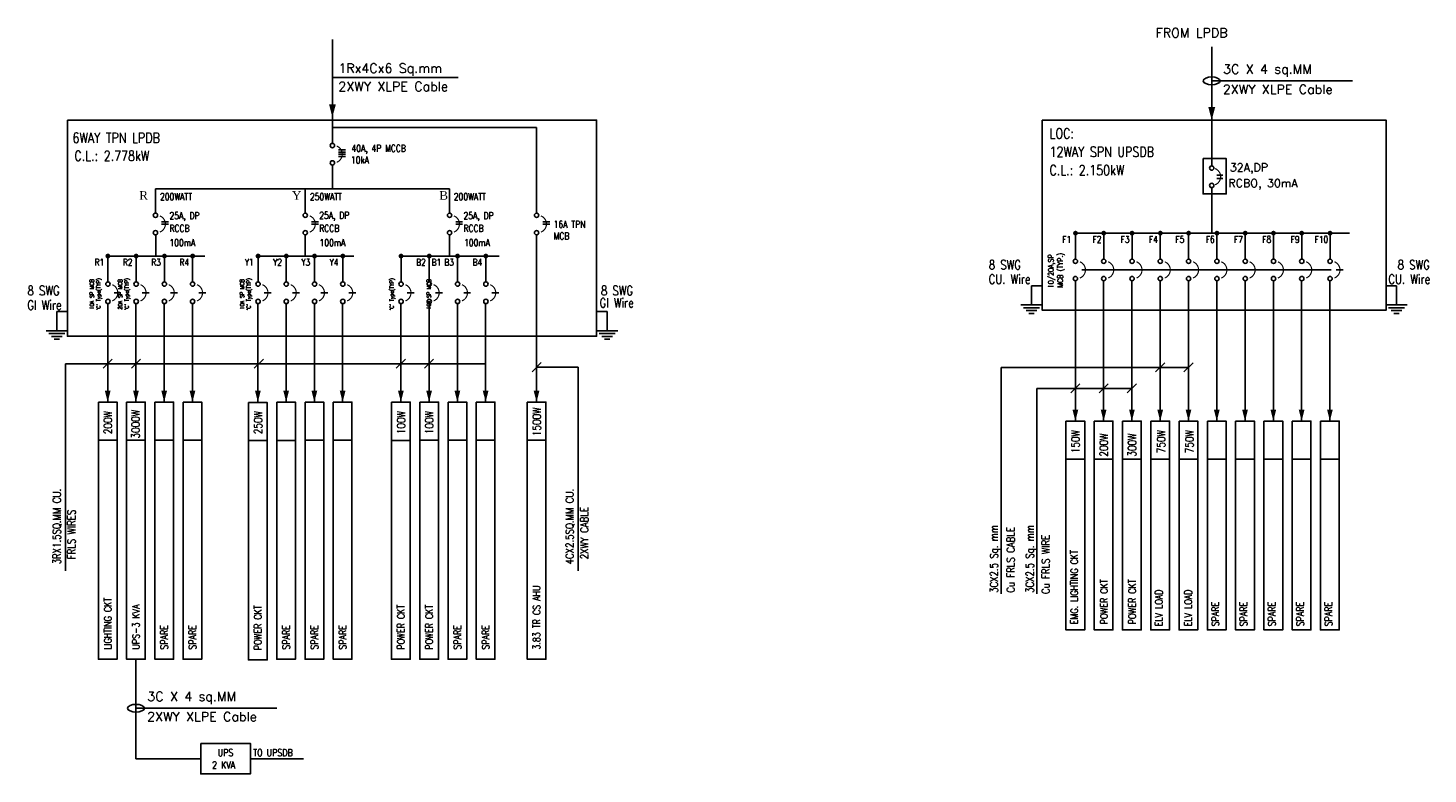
# Model space of a CAD drawing. Header units: millimetres. Extents: x 5491 to 7064, y -905 to 1700.
# Tile 9 of 18: x 5579 to 7064, y 61 to 852. Entities that reach past the tile are written whole.
import ezdxf

# ---------------------------------------------------------------- set-up
doc = ezdxf.new("R2010")
doc.units = ezdxf.units.MM
doc.layers.add('SLD', color=7, linetype='Continuous')
doc.styles.add('1$0$ROMANS', font='ROMANS.shx', dxfattribs={"height": 2})
doc.styles.add('DUT', font='dutcheb.ttf')
doc.styles.add('ROMANC', font='romanc', dxfattribs={"height": 0.385174})

msp = doc.modelspace()

# ---------------------------------------------------------------- linework, layer by layer
at = {"layer": 'SLD'}
for p, q in [((5901.6, 729.9), (5901.6, 840.1)), ((6834.3, 796.2, 0), (6834.3, 832.3, 0)), ((5901.6, 799.6, 0), (6035.2, 799.6, 0)), ((6834.3, 796.2, 0), (6983.6, 796.2, 0)), ((6118.2, 746.8), (5901.6, 746.8)), ((6118.2, 655.9), (6118.2, 746.8)), ((6834.3, 754.5, 0), (6834.3, 705.8, 0)), ((5908.1, 723), (5915.5, 723)), ((5908.1, 720.7), (5915.5, 720.7)), ((5908.1, 718.4), (5915.5, 718.4)), ((5908.1, 716.1), (5915.5, 716.1)), ((5901.6, 706.9), (5901.6, 681.5)), ((6834.3, 706, 0), (6834.3, 705.8, 0)), ((6834.3, 706, 0), (6834.3, 705.8, 0)), ((6839.9, 696, 0), (6846, 696, 0)), ((6839.9, 692.6, 0), (6846, 692.6, 0)), ((5714, 681.5), (6025.9, 681.5)), ((5714, 655.9), (5714, 681.5)), ((5714, 655.9), (5714, 681.5)), ((5872.9, 655.9), (5872.9, 681.5)), ((5872.9, 655.9), (5872.9, 681.5)), ((6025.9, 655.9), (6025.9, 681.5)), ((6025.9, 655.9), (6025.9, 681.5)), ((6118.2, 655.9), (6118.2, 681.5)), ((6834.6, 634.6, 0), (6834.6, 682.9, 0)), ((5720.5, 646.6), (5727.9, 646.6)), ((5720.5, 644.3), (5727.9, 644.3)), ((5879.5, 646.6), (5886.9, 646.6)), ((5879.5, 644.3), (5886.9, 644.3)), ((6032.4, 646.6), (6039.8, 646.6)), ((6032.4, 644.3), (6039.8, 644.3)), ((6124.8, 646.6), (6132.2, 646.6)), ((6124.8, 644.3), (6132.2, 644.3)), ((5714.3, 610.3), (5714.3, 632.8)), ((5872.9, 610.3), (5872.9, 632.8)), ((6025.9, 610.3), (6025.9, 632.8)), ((6118.2, 632.8), (6118.2, 455.4)), ((6696.4, 595.6, 0), (6703.8, 595.6, 0)), ((6726.4, 595.6, 0), (6733.8, 595.6, 0)), ((6756.4, 595.6, 0), (6763.8, 595.6, 0)), ((6786.4, 595.6, 0), (6793.8, 595.6, 0)), ((6786.4, 595.6, 0), (6793.8, 595.6, 0)), ((6816.4, 595.6, 0), (6823.8, 595.6, 0)), ((6816.4, 595.6, 0), (6823.8, 595.6, 0)), ((6846.4, 595.6, 0), (6853.8, 595.6, 0)), ((6876.4, 595.6, 0), (6883.8, 595.6, 0)), ((6906.4, 595.6, 0), (6913.8, 595.6, 0)), ((6936.4, 595.6, 0), (6943.8, 595.6, 0)), ((6966.4, 595.6, 0), (6973.8, 595.6, 0)), ((5670, 571.3), (5677.4, 571.3)), ((5700, 571.3), (5707.4, 571.3)), ((5730, 571.3), (5737.4, 571.3)), ((5759.9, 571.3), (5767.3, 571.3)), ((5759.9, 571.3), (5767.3, 571.3)), ((5829.3, 571.3), (5836.7, 571.3)), ((5829.3, 571.3), (5836.7, 571.3)), ((5859.3, 571.3), (5866.7, 571.3)), ((5889.3, 571.3), (5896.7, 571.3)), ((5919.2, 571.3), (5926.6, 571.3)), ((5981, 571.3), (5988.4, 571.3)), ((5981, 571.3), (5988.4, 571.3)), ((6011, 571.3), (6018.4, 571.3)), ((6040.9, 571.3), (6048.3, 571.3)), ((6070.9, 571.3), (6078.3, 571.3)), ((6118.2, 492.4), (6162.5, 492.4)), ((5653.4, 414.9), (5673.2, 414.9, 0)), ((5683.3, 414.9), (5703.2, 414.9, 0)), ((5713.3, 414.9), (5733.2, 414.9, 0)), ((5743.3, 414.9), (5763.1, 414.9, 0)), ((5812.6, 414.4), (5832.5, 414.4, 0)), ((5842.6, 414.4), (5862.5, 414.4, 0)), ((5872.6, 414.9), (5892.5, 414.9, 0)), ((5902.6, 414.9), (5922.4, 414.9, 0)), ((5964.3, 414.4), (5984.2, 414.4, 0)), ((5994.3, 414.9), (6014.2, 414.9, 0)), ((6024.3, 414.9), (6044.1, 414.9, 0)), ((6054.2, 414.9), (6074.1, 414.9, 0)), ((6108.3, 414.9), (6128.2, 414.9, 0)), ((6679.7, 394.8, 0), (6699.6, 394.8, 0)), ((6709.7, 394.8, 0), (6729.6, 394.8, 0)), ((6739.7, 394.8, 0), (6759.6, 394.8, 0)), ((6769.7, 394.8, 0), (6789.6, 394.8, 0)), ((6799.7, 394.8, 0), (6819.6, 394.8, 0)), ((6829.7, 394.8, 0), (6849.6, 394.8, 0)), ((6859.7, 394.8, 0), (6879.6, 394.8, 0)), ((6889.7, 394.8, 0), (6909.6, 394.8, 0)), ((6919.7, 394.8, 0), (6939.6, 394.8, 0)), ((6949.7, 394.8, 0), (6969.6, 394.8, 0)), ((5693.3, 182.4), (5693.3, 76.9)), ((5693.3, 130.5), (5842.6, 130.5)), ((5762, 76.9), (5693.3, 76.9)), ((5814.6, 76.9), (5871, 76.9))]:
    msp.add_line(p, q, dxfattribs=at)
at = {"layer": 'SLD', "color": 7, "linetype": 'Continuous'}
for p, q in [((6689.8, 607.1, 0), (6689.8, 634.6, 0)), ((6719.8, 607.1, 0), (6719.8, 634.6, 0)), ((6749.8, 607.1, 0), (6749.8, 634.6, 0)), ((6779.8, 607.1, 0), (6779.8, 634.6, 0)), ((6809.8, 607.1, 0), (6809.8, 634.6, 0)), ((6839.9, 607.1, 0), (6839.9, 634.6, 0)), ((6869.9, 607.1, 0), (6869.9, 634.6, 0)), ((6899.9, 607.1, 0), (6899.9, 634.6, 0)), ((6929.9, 607.1, 0), (6929.9, 634.6, 0)), ((6959.9, 607.1, 0), (6959.9, 634.6, 0)), ((5663.5, 582.9), (5663.5, 610.3)), ((5693.5, 582.9), (5693.5, 610.3)), ((5723.4, 582.9), (5723.4, 610.3)), ((5753.4, 582.9), (5753.4, 610.3)), ((5822.8, 582.9), (5822.8, 610.3)), ((5852.7, 582.9), (5852.7, 610.3)), ((5882.7, 582.9), (5882.7, 610.3)), ((5912.7, 582.9), (5912.7, 610.3)), ((5974.5, 582.9), (5974.5, 610.3)), ((6004.4, 582.9), (6004.4, 610.3)), ((6034.4, 582.9), (6034.4, 610.3)), ((6064.4, 582.9), (6064.4, 610.3)), ((6689.7, 584.1, 0), (6689.7, 435.2, 0)), ((6719.7, 584.1, 0), (6719.7, 435.2, 0)), ((6749.7, 584.1, 0), (6749.7, 435.2, 0)), ((6779.7, 584.1, 0), (6779.7, 435.2, 0)), ((6809.7, 584.1, 0), (6809.7, 435.2, 0)), ((6839.7, 584.1, 0), (6839.7, 435.2, 0)), ((6869.7, 584.1, 0), (6869.7, 435.2, 0)), ((6899.7, 584.1, 0), (6899.7, 435.2, 0)), ((6929.7, 584.1, 0), (6929.7, 435.2, 0)), ((6959.7, 584.1, 0), (6959.7, 435.2, 0)), ((5663.3, 559.8), (5663.3, 455.4)), ((5693.3, 559.8), (5693.3, 455.4)), ((5723.2, 559.8), (5723.2, 455.4)), ((5753.2, 559.8), (5753.2, 455.4)), ((5822.6, 559.8), (5822.6, 455.4)), ((5852.6, 559.8), (5852.6, 455.4)), ((5882.5, 559.8), (5882.5, 455.4)), ((5912.5, 559.8), (5912.5, 455.4)), ((5974.3, 559.8), (5974.3, 455.4)), ((6004.2, 559.8), (6004.2, 455.4)), ((6034.2, 559.8), (6034.2, 455.4)), ((6064.2, 559.8), (6064.2, 455.4))]:
    msp.add_line(p, q, dxfattribs=at)
at = {"layer": 'SLD', "color": 3}
for p, q in [((6654.5, 578.7, 0), (6643.2, 578.7, 0)), ((6643.2, 578.7, 0), (6643.2, 558.5, 0)), ((7019.2, 578.7, 0), (7030.5, 578.7, 0)), ((7030.5, 578.7, 0), (7030.4, 558.5, 0)), ((5620.6, 551.3, 0), (5609.3, 551.3, 0)), ((5609.3, 551.3, 0), (5609.3, 531, 0)), ((6181.9, 551.3, 0), (6193.2, 551.3, 0)), ((6193.2, 551.3, 0), (6193.2, 531, 0)), ((6654.5, 558.5, 0), (6631.9, 558.4, 0)), ((6651.7, 555.5, 0), (6634.8, 555.4, 0)), ((6648.9, 552.4, 0), (6637.6, 552.4, 0)), ((7019.1, 558.5, 0), (7041.7, 558.4, 0)), ((7022, 555.5, 0), (7038.9, 555.4, 0)), ((7024.8, 552.4, 0), (7036.1, 552.4, 0)), ((6646.1, 549.4, 0), (6640.4, 549.4, 0)), ((7027.6, 549.4, 0), (7033.3, 549.4, 0)), ((5620.6, 531.1, 0), (5598, 531, 0)), ((5617.8, 528, 0), (5600.9, 528, 0)), ((5615, 525, 0), (5603.7, 525, 0)), ((5612.2, 522, 0), (5606.5, 522, 0)), ((6181.9, 531.1, 0), (6204.5, 531, 0)), ((6184.7, 528, 0), (6201.6, 528, 0)), ((6187.5, 525, 0), (6198.8, 525, 0)), ((6190.3, 522, 0), (6196, 522, 0))]:
    msp.add_line(p, q, dxfattribs=at)
at = {"layer": 'SLD', "linetype": 'Continuous', "ltscale": 0.5}
for p, q in [((5618.4, 496), (5618.4, 276.3)), ((5618.4, 496), (6064.2, 496)), ((6162.5, 492.4), (6162.5, 276.3)), ((6610.9, 492.1, 0), (6610.9, 251.7, 0)), ((6610.9, 492.1, 0), (6809.7, 492.1, 0)), ((6649, 469.8, 0), (6649, 251.7, 0)), ((6649, 469.8, 0), (6749.7, 469.8, 0))]:
    msp.add_line(p, q, dxfattribs=at)
at = {"layer": 'SLD', "linetype": 'Continuous'}
for p, q in [((5668.1, 500.8), (5658.5, 491.2)), ((5698.1, 500.8), (5688.5, 491.2)), ((5828.5, 500.8), (5818.8, 491.2)), ((5979.1, 500.8), (5969.4, 491.2)), ((6009, 500.8), (5999.4, 491.2)), ((6123, 497.3), (6113.4, 487.6)), ((6784.5, 496.9, 0), (6774.8, 487.3, 0)), ((6814.5, 496.9, 0), (6804.8, 487.3, 0)), ((6694.5, 474.6, 0), (6684.8, 465, 0)), ((6724.5, 474.6, 0), (6714.8, 465, 0)), ((6754.5, 474.6, 0), (6744.8, 465, 0))]:
    msp.add_line(p, q, dxfattribs=at)
at = {"layer": 'SLD', "elevation": 0}
msp.add_lwpolyline([(6834.3, 754.5), (6834.3, 796.2)], dxfattribs=at)
for points in [[(5901.6, 757.6, 0, 7.27, 0), (5901.7, 771.4, 7.27, 7.27, 0)], [(6834.3, 754.5, 0, 7.27, 0), (6834.4, 768.4, 7.27, 7.27, 0)]]:
    msp.add_lwpolyline(points, format="xyseb", dxfattribs=at)
at = {"layer": 'SLD', "color": 114, "ltscale": 25, "true_color": 0x139b48, "elevation": 0}
for points in [[(5620.6, 754.5), (6181.9, 754.5), (6181.9, 525.2), (5620.6, 525.2)], [(6654.5, 754.5), (7019.2, 754.5), (7019.2, 552.7), (6654.5, 552.7)]]:
    msp.add_lwpolyline(points, close=True, dxfattribs=at)
at = {"layer": 'SLD', "const_width": 1.23}
for points in [[(5906.2, 727, -0.685402), (5906.2, 709.8)], [(5718.6, 652.9, -0.685402), (5718.6, 635.7)], [(5877.6, 652.9, -0.685402), (5877.6, 635.7)], [(6030.5, 652.9, -0.685402), (6030.5, 635.7)], [(6122.8, 652.9, -0.685402), (6122.8, 635.7)], [(5668.1, 579.9, -0.685402), (5668.1, 562.7)], [(5698.1, 579.9, -0.685402), (5698.1, 562.7)], [(5728, 579.9, -0.685402), (5728, 562.7)], [(5758, 579.9, -0.685402), (5758, 562.7)], [(5758, 579.9, -0.685402), (5758, 562.7)], [(5827.4, 579.9, -0.685402), (5827.4, 562.7)], [(5857.4, 579.9, -0.685402), (5857.4, 562.7)], [(5887.3, 579.9, -0.685402), (5887.3, 562.7)], [(5917.3, 579.9, -0.685402), (5917.3, 562.7)], [(5979.1, 579.9, -0.685402), (5979.1, 562.7)], [(6009, 579.9, -0.685402), (6009, 562.7)], [(6039, 579.9, -0.685402), (6039, 562.7)], [(6069, 579.9, -0.685402), (6069, 562.7)]]:
    msp.add_lwpolyline(points, format="xyb", dxfattribs=at)
at = {"layer": 'SLD', "elevation": 0}
for points in [[(6825.1, 713.7), (6849.7, 713.7), (6849.7, 676.2), (6825.1, 676.2)], [(6679.7, 435.2), (6699.6, 435.2), (6699.6, 213.6), (6679.7, 213.6)], [(6709.7, 435.2), (6729.6, 435.2), (6729.6, 213.6), (6709.7, 213.6)], [(6739.7, 435.2), (6759.6, 435.2), (6759.6, 213.6), (6739.7, 213.6)], [(6769.7, 435.2), (6789.6, 435.2), (6789.6, 213.6), (6769.7, 213.6)], [(6799.7, 435.2), (6819.6, 435.2), (6819.6, 213.6), (6799.7, 213.6)], [(6829.7, 435.2), (6849.6, 435.2), (6849.6, 213.6), (6829.7, 213.6)], [(6859.7, 435.2), (6879.6, 435.2), (6879.6, 213.6), (6859.7, 213.6)], [(6889.7, 435.2), (6909.6, 435.2), (6909.6, 213.6), (6889.7, 213.6)], [(6919.7, 435.2), (6939.6, 435.2), (6939.6, 213.6), (6919.7, 213.6)], [(6949.7, 435.2), (6969.6, 435.2), (6969.6, 213.6), (6949.7, 213.6)]]:
    msp.add_lwpolyline(points, close=True, dxfattribs=at)
at = {"layer": 'SLD', "const_width": 1.23, "elevation": 0}
for points in [[(6837.9, 703.1, -0.685402), (6837.9, 685.9)], [(6694.5, 604.2, -0.685402), (6694.5, 587)], [(6724.5, 604.2, -0.685402), (6724.5, 587)], [(6754.5, 604.2, -0.685402), (6754.5, 587)], [(6784.5, 604.2, -0.685402), (6784.5, 587)], [(6784.5, 604.2, -0.685402), (6784.5, 587)], [(6814.5, 604.2, -0.685402), (6814.5, 587)], [(6814.5, 604.2, -0.685402), (6814.5, 587)], [(6844.5, 604.2, -0.685402), (6844.5, 587)], [(6874.5, 604.2, -0.685402), (6874.5, 587)], [(6904.5, 604.2, -0.685402), (6904.5, 587)], [(6934.5, 604.2, -0.685402), (6934.5, 587)], [(6964.5, 604.2, -0.685402), (6964.5, 587)]]:
    msp.add_lwpolyline(points, format="xyb", dxfattribs=at)
at = {"layer": 'SLD', "color": 9, "linetype": 'Continuous', "const_width": 2.55, "elevation": 0}
for points in [[(6688.6, 634.6, -1), (6691.1, 634.6, -1)], [(6718.6, 634.6, -1), (6721.1, 634.6, -1)], [(6748.6, 634.6, -1), (6751.1, 634.6, -1)], [(6778.6, 634.6, -1), (6781.1, 634.6, -1)], [(6808.6, 634.6, -1), (6811.1, 634.6, -1)], [(6838.6, 634.6, -1), (6841.1, 634.6, -1)], [(6868.6, 634.6, -1), (6871.1, 634.6, -1)], [(6898.6, 634.6, -1), (6901.1, 634.6, -1)], [(6928.6, 634.6, -1), (6931.1, 634.6, -1)], [(6958.6, 634.6, -1), (6961.1, 634.6, -1)]]:
    msp.add_lwpolyline(points, format="xyb", close=True, dxfattribs=at)
at = {"layer": 'SLD', "color": 6, "ltscale": 2, "const_width": 1.82, "elevation": 0}
msp.add_lwpolyline([(6980.7, 634.6), (6688.6, 634.6)], dxfattribs=at)
at = {"layer": 'SLD', "color": 9, "linetype": 'Continuous', "const_width": 2.55}
for points in [[(5662.2, 610.3, -1), (5664.8, 610.3, -1)], [(5692.2, 610.3, -1), (5694.7, 610.3, -1)], [(5722.2, 610.3, -1), (5724.7, 610.3, -1)], [(5752.1, 610.3, -1), (5754.7, 610.3, -1)], [(5821.5, 610.3, -1), (5824.1, 610.3, -1)], [(5851.5, 610.3, -1), (5854, 610.3, -1)], [(5881.4, 610.3, -1), (5884, 610.3, -1)], [(5911.4, 610.3, -1), (5914, 610.3, -1)], [(5973.2, 610.3, -1), (5975.7, 610.3, -1)], [(6003.1, 610.3, -1), (6005.7, 610.3, -1)], [(6033.1, 610.3, -1), (6035.7, 610.3, -1)], [(6063.1, 610.3, -1), (6065.6, 610.3, -1)]]:
    msp.add_lwpolyline(points, format="xyb", close=True, dxfattribs=at)
at = {"layer": 'SLD', "color": 6, "ltscale": 2, "const_width": 1.82}
for points in [[(5766.4, 610.3), (5662.2, 610.3)], [(5924.4, 610.3), (5821.5, 610.3)], [(6078.6, 610.3), (5973.2, 610.3)]]:
    msp.add_lwpolyline(points, dxfattribs=at)
at = {"layer": 'SLD', "color": 7, "linetype": 'ByBlock', "ltscale": 40, "elevation": 0}
msp.add_lwpolyline([(6703.8, 595.6), (6961.1, 595.6)], dxfattribs=at)
at = {"layer": 'SLD', "color": 9, "linetype": 'Continuous'}
for points in [[(5663.3, 455.4, 0, 6.13, 0), (5663.3, 467.5, 6.13, 6.13, 0)], [(5693.3, 455.4, 0, 6.13, 0), (5693.3, 467.5, 6.13, 6.13, 0)], [(5723.2, 455.4, 0, 6.13, 0), (5723.2, 467.5, 6.13, 6.13, 0)], [(5753.2, 455.4, 0, 6.13, 0), (5753.2, 467.5, 6.13, 6.13, 0)], [(5822.6, 455.4, 0, 6.13, 0), (5822.6, 467.5, 6.13, 6.13, 0)], [(5852.6, 455.4, 0, 6.13, 0), (5852.6, 467.5, 6.13, 6.13, 0)], [(5882.5, 455.4, 0, 6.13, 0), (5882.5, 467.5, 6.13, 6.13, 0)], [(5912.5, 455.4, 0, 6.13, 0), (5912.5, 467.5, 6.13, 6.13, 0)], [(5974.3, 455.4, 0, 6.13, 0), (5974.3, 467.5, 6.13, 6.13, 0)], [(6004.2, 455.4, 0, 6.13, 0), (6004.2, 467.5, 6.13, 6.13, 0)], [(6034.2, 455.4, 0, 6.13, 0), (6034.2, 467.5, 6.13, 6.13, 0)], [(6064.2, 455.4, 0, 6.13, 0), (6064.2, 467.5, 6.13, 6.13, 0)], [(6118.2, 455.4, 0, 6.13, 0), (6118.2, 467.5, 6.13, 6.13, 0)]]:
    msp.add_lwpolyline(points, format="xyseb", dxfattribs=at)
at = {"layer": 'SLD', "linetype": 'Continuous', "ltscale": 0.5}
for points in [[(5653.4, 455.4), (5673.2, 455.4), (5673.2, 182.4), (5653.4, 182.4)], [(5683.3, 455.4), (5703.2, 455.4), (5703.2, 182.4), (5683.3, 182.4)], [(5713.3, 455.4), (5733.2, 455.4), (5733.2, 182.4), (5713.3, 182.4)]]:
    msp.add_lwpolyline(points, close=True, dxfattribs=at)
at = {"layer": 'SLD'}
for points in [[(5743.3, 455.4), (5763.1, 455.4), (5763.1, 182.4), (5743.3, 182.4)], [(5812.6, 454.8), (5832.5, 454.8), (5832.5, 181.8), (5812.6, 181.8)], [(5842.6, 455.4), (5862.5, 455.4), (5862.5, 182.4), (5842.6, 182.4)], [(5872.6, 455.4), (5892.5, 455.4), (5892.5, 182.4), (5872.6, 182.4)], [(5902.6, 455.4), (5922.4, 455.4), (5922.4, 182.4), (5902.6, 182.4)], [(5964.3, 455.4), (5984.2, 455.4), (5984.2, 182.4), (5964.3, 182.4)], [(5994.3, 455.4), (6014.2, 455.4), (6014.2, 182.4), (5994.3, 182.4)], [(6024.3, 455.4), (6044.1, 455.4), (6044.1, 182.4), (6024.3, 182.4)], [(6054.2, 455.4), (6074.1, 455.4), (6074.1, 182.4), (6054.2, 182.4)], [(6108.3, 455.4), (6128.2, 455.4), (6128.2, 182.4), (6108.3, 182.4)], [(5762, 93.1), (5814.6, 93.1), (5814.6, 60.7), (5762, 60.7)]]:
    msp.add_lwpolyline(points, close=True, dxfattribs=at)
at = {"layer": 'SLD', "color": 9, "linetype": 'Continuous', "elevation": 0}
for points in [[(6689.7, 435.2, 0, 6.13, 0), (6689.7, 447.4, 6.13, 6.13, 0)], [(6719.7, 435.2, 0, 6.13, 0), (6719.7, 447.4, 6.13, 6.13, 0)], [(6749.7, 435.2, 0, 6.13, 0), (6749.7, 447.4, 6.13, 6.13, 0)], [(6779.7, 435.2, 0, 6.13, 0), (6779.7, 447.4, 6.13, 6.13, 0)], [(6809.7, 435.2, 0, 6.13, 0), (6809.7, 447.4, 6.13, 6.13, 0)], [(6839.7, 435.2, 0, 6.13, 0), (6839.7, 447.4, 6.13, 6.13, 0)], [(6869.7, 435.2, 0, 6.13, 0), (6869.7, 447.4, 6.13, 6.13, 0)], [(6899.7, 435.2, 0, 6.13, 0), (6899.7, 447.4, 6.13, 6.13, 0)], [(6929.7, 435.2, 0, 6.13, 0), (6929.7, 447.4, 6.13, 6.13, 0)], [(6959.7, 435.2, 0, 6.13, 0), (6959.7, 447.4, 6.13, 6.13, 0)]]:
    msp.add_lwpolyline(points, format="xyseb", dxfattribs=at)
at = {"layer": 'SLD'}
for centre, radius in [((5901.6, 727.6), 2.3), ((5901.6, 709.2), 2.3), ((6834.3, 703.7, 0), 2.31), ((6834.3, 685.2, 0), 2.31), ((5714, 653.6), 2.3), ((5872.9, 653.6), 2.3), ((6025.9, 653.6), 2.3), ((6118.2, 653.6), 2.3), ((5714, 635.1), 2.3), ((5872.9, 635.1), 2.3), ((6025.9, 635.1), 2.3), ((6118.2, 635.1), 2.3), ((6689.8, 604.8, 0), 2.31), ((6719.8, 604.8, 0), 2.31), ((6749.8, 604.8, 0), 2.31), ((6779.8, 604.8, 0), 2.31), ((6809.8, 604.8, 0), 2.31), ((6839.9, 604.8, 0), 2.31), ((6869.9, 604.8, 0), 2.31), ((6899.9, 604.8, 0), 2.31), ((6929.9, 604.8, 0), 2.31), ((6959.9, 604.8, 0), 2.31), ((5663.5, 580.6), 2.3), ((5693.5, 580.6), 2.3), ((5723.4, 580.6), 2.3), ((5753.4, 580.6), 2.3), ((5822.8, 580.6), 2.3), ((5852.7, 580.6), 2.3), ((5882.7, 580.6), 2.3), ((5912.7, 580.6), 2.3), ((5974.5, 580.6), 2.3), ((6004.4, 580.6), 2.3), ((6034.4, 580.6), 2.3), ((6064.4, 580.6), 2.3), ((6689.8, 586.4, 0), 2.31), ((6719.8, 586.4, 0), 2.31), ((6749.8, 586.4, 0), 2.31), ((6779.8, 586.4, 0), 2.31), ((6809.8, 586.4, 0), 2.31), ((6839.9, 586.4, 0), 2.31), ((6869.9, 586.4, 0), 2.31), ((6899.9, 586.4, 0), 2.31), ((6929.9, 586.4, 0), 2.31), ((6959.9, 586.4, 0), 2.31), ((5663.5, 562.1), 2.3), ((5693.5, 562.1), 2.3), ((5723.4, 562.1), 2.3), ((5753.4, 562.1), 2.3), ((5822.8, 562.1), 2.3), ((5852.7, 562.1), 2.3), ((5882.7, 562.1), 2.3), ((5912.7, 562.1), 2.3), ((5974.5, 562.1), 2.3), ((6004.4, 562.1), 2.3), ((6034.4, 562.1), 2.3), ((6064.4, 562.1), 2.3)]:
    msp.add_circle(centre, radius, dxfattribs=at)
for centre in [(6834.3, 796.2, 0), (5693.3, 130.5)]:
    msp.add_ellipse(centre, major_axis=(-8.94, 0), ratio=0.458802, dxfattribs=at)

# ---------------------------------------------------------------- texts
at = {"layer": 'SLD', "style": 'ROMANC'}
for s, height, p in [('FROM LPDB', 9.84, (6774.8, 842.3)), ('1Rx4Cx6 Sq.mm', 9.844, (5907.9, 804.7)), ('3C X 4 sq.MM', 9.844, (6846.4, 803.8, 0)), ('2XWY XLPE Cable', 9.844, (5907.9, 785.3, 0)), ('2XWY XLPE Cable', 9.844, (6846.1, 782.3, 0)), ('32A,DP', 8.61, (6853.5, 700.1, 0)), ('RCBO, 30mA', 8.61, (6852, 683.4, 0)), ('3C X 4 sq.MM', 9.844, (5705.3, 138.1)), ('2XWY XLPE Cable', 9.844, (5705.1, 116.6))]:
    msp.add_text(s, height=height, dxfattribs=at).set_placement(p)
at = {"layer": 'SLD', "style": 'ROMANC', "width": 0.8}
for s, height, p in [('LOC: ', 10.77, (6662.3, 735, 0)), ('6WAY TPN LPDB', 10.756, (5626, 730.3)), ('C.L.: 2.778kW', 10.766, (5628, 711.3, 0)), ('12WAY SPN UPSDB', 10.766, (6662.3, 715.5, 0)), ('C.L.: 2.150kW', 10.766, (6662.3, 696, 0)), ('UPS', 7.69, (5780, 79.5)), ('TO UPSDB', 7.69, (5817.6, 79.5)), ('2 KVA', 7.69, (5774, 66.4))]:
    msp.add_text(s, height=height, dxfattribs=at).set_placement(p)
at = {"layer": 'SLD', "color": 0, "style": 'ROMANC', "width": 0.8}
for s, height, p in [('40A, 4P MCCB', 7.376, (5921.9, 720.8, 0)), ('10kA', 7.38, (5921.3, 708.6, 0)), ('200WATT', 7.38, (5718.8, 669.5, 0)), ('250WATT', 7.38, (5877.8, 669.5, 0)), ('200WATT', 7.38, (6030.4, 669.5, 0)), ('25A, DP', 7.38, (5728.8, 649.6, 0)), ('25A, DP', 7.38, (5887.7, 649.8, 0)), ('25A, DP', 7.38, (6040.7, 649.6, 0)), ('RCCB', 7.38, (5728.8, 635.9, 0)), ('RCCB', 7.38, (5887.7, 636.1, 0)), ('RCCB', 7.38, (6040.7, 635.9, 0)), ('16A TPN ', 7.38, (6136.3, 640.3)), ('100mA', 7.38, (5728.8, 620.8, 0)), ('100mA', 7.38, (5888, 620.8, 0)), ('100mA', 7.38, (6041.3, 620.8, 0)), ('MCB', 7.38, (6136.3, 627.9))]:
    msp.add_text(s, height=height, dxfattribs=at).set_placement(p)
at = {"layer": 'SLD', "color": 1, "style": 'DUT'}
msp.add_text('R', height=9.08, dxfattribs=at).set_placement((5696.9, 670.1))
at = {"layer": 'SLD', "color": 40, "style": 'DUT'}
msp.add_text('Y', height=9.08, dxfattribs=at).set_placement((5858.8, 670.1))
at = {"layer": 'SLD', "color": 5, "style": 'DUT'}
msp.add_text('B', height=9.08, dxfattribs=at).set_placement((6015.1, 670.1))
at = {"layer": 'SLD', "linetype": 'Continuous', "style": '1$0$ROMANS', "width": 0.8}
for s, height, p in [('F1', 7.27, (6675.8, 624.3, 0)), ('F2', 7.27, (6707.9, 624.3, 0)), ('F3', 7.27, (6737.7, 624.3, 0)), ('F4', 7.27, (6767.7, 624.3, 0)), ('F5', 7.27, (6795.8, 624.3, 0)), ('F6', 7.27, (6828, 624.3, 0)), ('F7', 7.27, (6858, 624.3, 0)), ('F8', 7.27, (6888, 624.3, 0)), ('F9', 7.27, (6918, 624.3, 0)), ('F10', 7.27, (6943.5, 624.3, 0)), ('R1', 7.26, (5649.4, 600.1)), ('R2', 7.26, (5679.4, 600.1)), ('R3', 7.26, (5709.4, 600.1)), ('R4', 7.26, (5739.4, 600.1)), ('Y1', 7.26, (5808.7, 600.1)), ('Y2', 7.26, (5838.7, 600.1)), ('Y3', 7.26, (5868.7, 600.1)), ('Y4', 7.26, (5898.6, 600.1)), ('B2', 7.26, (5990.4, 600.1)), ('B1', 7.26, (6006.8, 600.1)), ('B3', 7.26, (6020.3, 600.1)), ('B4', 7.26, (6050.3, 600.1))]:
    msp.add_text(s, height=height, dxfattribs=at).set_placement(p)
at = {"layer": 'SLD', "color": 230, "linetype": 'Continuous', "lineweight": 13, "style": '1$0$ROMANS', "width": 0.8}
for s, p in [('8 SWG', (6597.9, 596.1, 0)), ('8 SWG', (7031.6, 596.1, 0)), ('CU. Wire', (6597.7, 580.8, 0)), ('CU. Wire', (7021.7, 580.8, 0)), ('8 SWG', (5578.3, 568.7, 0)), ('GI Wire', (6185, 555.7, 0)), ('8 SWG', (6186.5, 568.7, 0)), ('GI Wire', (5578.1, 553.4, 0))]:
    msp.add_text(s, height=9.84, dxfattribs=at).set_placement(p)
at = {"layer": 'SLD', "linetype": 'Continuous', "style": '1$0$ROMANS', "width": 0.8}
for s, height, p in [('10/20A,SP ', 5.52, (6666.5, 576.2, 0)), (' MCB (TYP.)', 5.521, (6676.4, 573.5, 0)), ('10A SP MCB', 4.3, (5648.7, 553.6)), ("'C' Type(TYP)", 4.302, (5655.7, 552.8)), ('20A SP MCB', 4.3, (5678.7, 553.6)), ("'C' Type(TYP)", 4.302, (5685.7, 552.8)), ('10A SP MCB', 4.3, (5808, 553.6)), ("'C' Type(TYP)", 4.302, (5815, 552.8)), ("'C' Type(TYP)", 4.302, (5966.7, 552.8)), ('10A SP MCB', 4.3, (6006.1, 553.6))]:
    msp.add_text(s, height=height, rotation=90, dxfattribs=at).set_placement(p)
at = {"layer": 'SLD', "color": 0, "style": 'ROMANC', "width": 0.8}
for s, p in [('3000W', (5697.2, 416.7, -0.3)), ('1500W', (6122.7, 419.2, -0.3)), ('200W', (5667.8, 421.3, -0.3)), ('250W', (5827.1, 421.3, -0.3)), ('100W', (5978.8, 421.3, -0.3)), ('100W', (6008.7, 421.3, -0.3)), ('150W', (6694.1, 401.1, -0.3)), ('200W', (6724.1, 397.5, -0.3)), ('300W', (6754.1, 397.5, -0.3)), ('750W', (6785, 401.1, -0.3)), ('750W', (6815, 401.1, -0.3))]:
    msp.add_text(s, height=8.61, rotation=90, dxfattribs=at).set_placement(p)
at = {"layer": 'SLD', "color": 7, "style": 'ROMANC', "width": 0.8}
for s, height, p in [('3RX1.5SQ.MM CU. ', 8.336, (5613.5, 283.2)), ('4CX2.5SQ.MM CU. ', 8.336, (6157.5, 283.2)), ('FRLS WIRES', 8.34, (5629, 288.6)), ('2XWY CABLE', 8.34, (6173.1, 288.6)), ('3CX2.5 Sq. mm ', 8.336, (6607.5, 252.9, 0)), ('Cu FRLS CABLE', 8.336, (6625.3, 253.1, 0)), ('3CX2.5 Sq. mm ', 8.336, (6645.6, 252.9, 0)), ('Cu FRLS WIRE', 8.336, (6662.4, 251.7, 0))]:
    msp.add_text(s, height=height, rotation=90, dxfattribs=at).set_placement(p)
at = {"layer": 'SLD', "style": 'ROMANC', "width": 0.8}
for s, p in [('EMG. LIGHTING CKT', (6692.4, 219.6, 0)), ('POWER CKT', (6723.9, 219.6, 0)), ('POWER CKT', (6753.9, 219.6, 0)), ('ELV LOAD', (6782, 217.4, 0)), ('ELV LOAD', (6813.1, 217.4, 0)), ('LIGHTING CKT ', (5667.2, 192.7, 0)), ('POWER CKT', (5826.5, 192.1, 0)), ('POWER CKT', (5978.2, 192.7, 0)), ('POWER CKT', (6008.1, 192.7, 0)), ('3.83 TR CS AHU', (6122.1, 192.7, -0.1)), ('SPARE', (6842, 217.4, 0)), ('SPARE', (6872, 217.4, 0)), ('SPARE', (6902, 217.4, 0)), ('SPARE', (6932, 217.4, 0)), ('SPARE', (6962, 217.4, 0)), ('UPS-3 KVA', (5697.2, 192.7, -0.1)), ('SPARE', (5727.1, 192.7, -0.1)), ('SPARE', (5757.1, 192.7, -0.1)), ('SPARE', (5856.5, 192.7, -0.1)), ('SPARE', (5886.4, 192.7, -0.1)), ('SPARE', (5916.4, 192.7, -0.1)), ('SPARE', (6038.1, 192.7, -0.1)), ('SPARE', (6068.1, 192.7, -0.1))]:
    msp.add_text(s, height=7.69, rotation=90, dxfattribs=at).set_placement(p)

doc.saveas('drawing.dxf')
